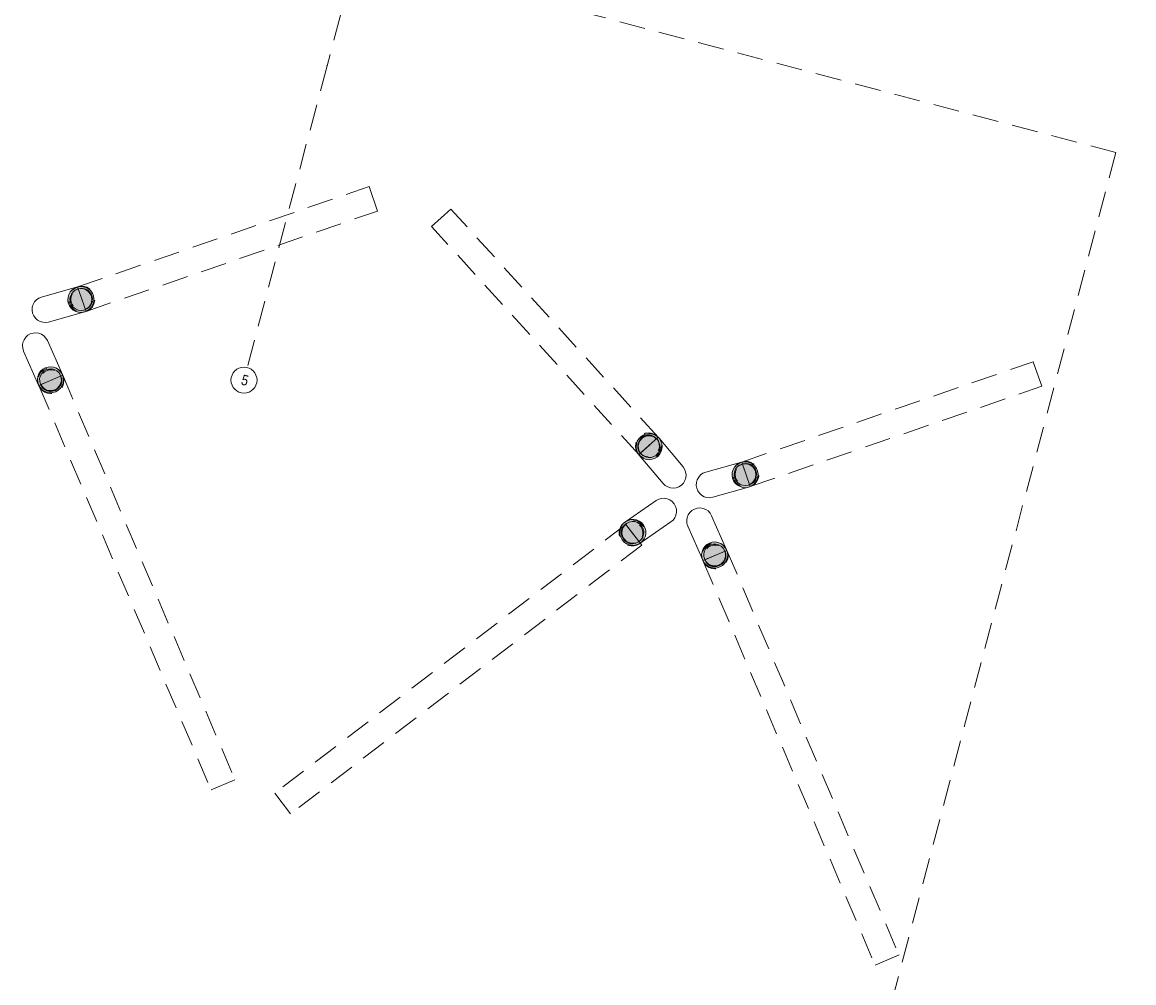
# Model space of a CAD drawing. Header units: millimetres. Extents: x -176817 to 18864955, y -12996033 to 201123.
# Tile 32 of 256: x 74800 to 85480, y -84 to 9150. Entities that reach past the tile are written whole.
import ezdxf
from ezdxf.enums import TextEntityAlignment as Align

# ---------------------------------------------------------------- set-up
doc = ezdxf.new("R2010")
doc.units = ezdxf.units.MM
doc.header["$MEASUREMENT"] = 0
doc.linetypes.add('Przerywana', pattern=[240, 120, -120])
doc.linetypes.add('Przerywana długa', pattern=[390, 250, -140])
for name, color, linetype in [('213-A Wymiarowanie wewnętrzne', 7, 'Continuous'), ('410-K Osie', 7, 'Continuous'), ('822-IST-Brama zachodnia belki', 7, 'Continuous'), ('822-IST-Brama zachodnia słupy', 7, 'Continuous')]:
    doc.layers.add(name, color=color, linetype=linetype)
doc.styles.add('STYL_AUTOMATYCZNY_4', font='arial.ttf')
doc.styles.add('STYL_AUTOMATYCZNY_8', font='ARIALN.TTF')
doc.dimstyles.new('STYL_AUTOMATYCZNY__3', dxfattribs={"dimtxt": 64.999998, "dimasz": 47.5, "dimexe": 0.18, "dimexo": 0.0625, "dimgap": 0, "dimtad": 1, "dimdec": 1, "dimlfac": 0.1, "dimzin": 0, "dimdsep": 46, "dimtxsty": 'STYL_AUTOMATYCZNY_4', "dimblk": 'ARROWHEAD_11', "dimblk1": 'ARROWHEAD_11', "dimblk2": 'ARROWHEAD_11', "dimcen": 0.09, "dimclrd": 30, "dimclre": 30, "dimclrt": 30, "dimazin": 0, "dimtfac": 1, "dimtdec": 4, "dimtmove": 0, "dimatfit": 3, "dimfxl": 0, "dimtolj": 1, "dimtzin": 0, "dimarcsym": 0})

# ---------------------------------------------------------------- blocks, each defined once
blk = doc.blocks.new('Słup_53_2', base_point=(74928, 6041))
at = {"layer": '822-IST-Brama zachodnia słupy', "linetype": 'Continuous', "lineweight": 0, "true_color": 0x666666}
h = blk.add_hatch(color=251, dxfattribs=at)
h.paths.add_polyline_path([(75186, 5764), (75172, 5788), (75153, 5808), (75130, 5824), (75104, 5834), (75076, 5838), (75048, 5836), (75021, 5828), (74997, 5814), (74977, 5795), (74961, 5771), (74951, 5745), (74947, 5718), (74949, 5690), (74957, 5663), (74971, 5639), (74990, 5618), (75014, 5603), (75040, 5592), (75067, 5588), (75095, 5590), (75122, 5599), (75146, 5613), (75167, 5632), (75182, 5655), (75192, 5681), (75197, 5709), (75194, 5737)])
h.paths.add_polyline_path([(75168, 5756), (75175, 5729), (75176, 5702), (75169, 5675), (75156, 5651), (75137, 5631), (75114, 5617), (75088, 5609), (75060, 5609), (75034, 5615), (75010, 5629), (74990, 5648), (74976, 5671), (74968, 5697), (74967, 5725), (74974, 5751), (74987, 5775), (75006, 5795), (75029, 5809), (75056, 5817), (75083, 5818), (75110, 5811), (75134, 5798), (75154, 5779)], flags=0)
blk.add_hatch(color=251, dxfattribs=at).paths.add_polyline_path([(75168, 5756), (75154, 5779), (75134, 5798), (75110, 5811), (75083, 5818), (75056, 5817), (75029, 5809), (75006, 5795), (74987, 5775), (74974, 5751), (74967, 5725), (74968, 5697), (74976, 5671), (74990, 5648), (75010, 5629), (75034, 5615), (75060, 5609), (75088, 5609), (75114, 5617), (75137, 5631), (75156, 5651), (75169, 5675), (75176, 5702), (75175, 5729)])
at = {"layer": '822-IST-Brama zachodnia słupy', "color": 254, "linetype": 'Continuous', "lineweight": 0, "true_color": 0xcccccc, "flags": 128}
for points in [[(74813, 5990), (74805, 6017), (74803, 6045), (74807, 6073), (74817, 6099), (74833, 6122), (74853, 6141), (74877, 6155), (74904, 6163), (74932, 6166), (74960, 6161), (74986, 6151), (75009, 6136), (75028, 6115), (75042, 6091)], [(75186, 5764), (75042, 6091)], [(74957, 5663), (74813, 5990)]]:
    blk.add_lwpolyline(points, dxfattribs=at)
for points in [[(74947, 5718), (74949, 5690), (74957, 5663), (74971, 5639), (74990, 5618), (75014, 5603), (75040, 5592), (75067, 5588), (75095, 5590), (75122, 5599), (75146, 5613), (75167, 5632), (75182, 5655), (75192, 5681), (75197, 5709), (75194, 5737), (75186, 5764), (75172, 5788), (75153, 5808), (75130, 5824), (75104, 5834), (75076, 5838), (75048, 5836), (75021, 5828), (74997, 5814), (74977, 5795), (74961, 5771), (74951, 5745)], [(74968, 5697), (74976, 5671), (74990, 5648), (75010, 5629), (75034, 5615), (75060, 5609), (75088, 5609), (75114, 5617), (75137, 5631), (75156, 5651), (75169, 5675), (75176, 5702), (75175, 5729), (75168, 5756), (75154, 5779), (75134, 5798), (75110, 5811), (75083, 5818), (75056, 5817), (75029, 5809), (75006, 5795), (74987, 5775), (74974, 5751), (74967, 5725)]]:
    blk.add_lwpolyline(points, close=True, dxfattribs=at)
at = {"layer": '822-IST-Brama zachodnia słupy', "color": 254, "linetype": 'Przerywana', "lineweight": 0, "true_color": 0xcccccc, "flags": 128}
for points in [[(75190, 5755), (75198, 5728), (75200, 5700), (75196, 5673), (75186, 5647), (75170, 5623), (75150, 5604), (75126, 5590), (75099, 5582), (75071, 5580), (75043, 5584), (75017, 5594), (74994, 5610), (74975, 5630), (74961, 5655), (74953, 5681), (74950, 5709), (74954, 5737), (74965, 5763), (74980, 5786), (75001, 5805), (75025, 5819), (75052, 5828), (75080, 5830), (75107, 5826), (75133, 5816), (75157, 5800), (75176, 5779)], [(75157, 5771), (75170, 5749), (75171, 5747), (75179, 5721), (75180, 5693), (75173, 5667), (75160, 5643), (75141, 5623), (75118, 5609), (75091, 5601), (75064, 5600), (75037, 5607), (75013, 5620), (74993, 5639), (74979, 5663), (74978, 5667), (74972, 5689), (74971, 5716), (74977, 5743), (74991, 5767), (75010, 5787), (75033, 5801), (75059, 5809), (75087, 5809), (75113, 5803), (75137, 5790)]]:
    blk.add_lwpolyline(points, close=True, dxfattribs=at)
for points in [[(74961, 5655), (74957, 5663)], [(74978, 5667), (75170, 5749)], [(74979, 5665), (74992, 5642)], [(75159, 5645), (75159, 5646), (75172, 5669)], [(75170, 5749), (75178, 5724)], [(75172, 5669), (75173, 5674), (75179, 5696)], [(75178, 5724), (75178, 5713), (75179, 5696)], [(75190, 5755), (75186, 5764)], [(74992, 5642), (74998, 5636), (75012, 5623)], [(75012, 5623), (75030, 5613), (75036, 5609)], [(75036, 5609), (75059, 5604), (75063, 5603)], [(75063, 5603), (75088, 5603), (75090, 5603)], [(75090, 5603), (75115, 5611), (75117, 5611)], [(75117, 5611), (75139, 5625), (75140, 5625)], [(75140, 5625), (75159, 5645)]]:
    blk.add_lwpolyline(points, dxfattribs=at)
blk = doc.blocks.new('Słup_56_2', base_point=(75020, 6389))
at = {"layer": '822-IST-Brama zachodnia słupy', "linetype": 'Continuous', "lineweight": 0, "true_color": 0x666666}
h = blk.add_hatch(color=251, dxfattribs=at)
h.paths.add_polyline_path([(75330, 6606), (75304, 6595), (75281, 6579), (75262, 6558), (75249, 6534), (75241, 6507), (75239, 6479), (75243, 6451), (75254, 6425), (75270, 6403), (75291, 6384), (75315, 6370), (75342, 6362), (75370, 6360), (75398, 6365), (75423, 6375), (75446, 6391), (75465, 6412), (75479, 6437), (75487, 6463), (75489, 6491), (75484, 6519), (75474, 6545), (75458, 6568), (75437, 6587), (75412, 6600), (75386, 6608), (75358, 6610)])
h.paths.add_polyline_path([(75335, 6586), (75363, 6590), (75390, 6587), (75415, 6577), (75437, 6560), (75454, 6539), (75465, 6514), (75469, 6486), (75466, 6459), (75455, 6434), (75439, 6412), (75417, 6395), (75392, 6384), (75365, 6380), (75338, 6383), (75312, 6394), (75290, 6410), (75273, 6432), (75263, 6457), (75259, 6484), (75262, 6511), (75272, 6537), (75289, 6559), (75310, 6576)], flags=0)
blk.add_hatch(color=251, dxfattribs=at).paths.add_polyline_path([(75335, 6586), (75310, 6576), (75289, 6559), (75272, 6537), (75262, 6511), (75259, 6484), (75263, 6457), (75273, 6432), (75290, 6410), (75312, 6394), (75338, 6383), (75365, 6380), (75392, 6384), (75417, 6395), (75439, 6412), (75455, 6434), (75466, 6459), (75469, 6486), (75465, 6514), (75454, 6539), (75437, 6560), (75415, 6577), (75390, 6587), (75363, 6590)])
at = {"layer": '822-IST-Brama zachodnia słupy', "color": 254, "linetype": 'Continuous', "lineweight": 0, "true_color": 0xcccccc, "flags": 128}
for points in [[(75330, 6606), (74986, 6509)], [(75053, 6268), (75026, 6264), (74998, 6266), (74971, 6273), (74946, 6287), (74926, 6306), (74910, 6329), (74899, 6355), (74895, 6382), (74896, 6410), (74904, 6437), (74918, 6462), (74937, 6482), (74960, 6498), (74986, 6509)], [(75398, 6365), (75053, 6268)]]:
    blk.add_lwpolyline(points, dxfattribs=at)
for points in [[(75239, 6479), (75243, 6451), (75254, 6425), (75270, 6403), (75291, 6384), (75315, 6370), (75342, 6362), (75370, 6360), (75398, 6365), (75423, 6375), (75446, 6391), (75465, 6412), (75479, 6437), (75487, 6463), (75489, 6491), (75484, 6519), (75474, 6545), (75458, 6568), (75437, 6587), (75412, 6600), (75386, 6608), (75358, 6610), (75330, 6606), (75304, 6595), (75281, 6579), (75262, 6558), (75249, 6534), (75241, 6507)], [(75259, 6484), (75263, 6457), (75273, 6432), (75290, 6410), (75312, 6394), (75338, 6383), (75365, 6380), (75392, 6384), (75417, 6395), (75439, 6412), (75455, 6434), (75466, 6459), (75469, 6486), (75465, 6514), (75454, 6539), (75437, 6560), (75415, 6577), (75390, 6587), (75363, 6590), (75335, 6586), (75310, 6576), (75289, 6559), (75272, 6537), (75262, 6511)]]:
    blk.add_lwpolyline(points, close=True, dxfattribs=at)
at = {"layer": '822-IST-Brama zachodnia słupy', "color": 254, "linetype": 'Przerywana', "lineweight": 0, "true_color": 0xcccccc, "flags": 128}
for points in [[(75339, 6608), (75367, 6613), (75394, 6611), (75421, 6603), (75446, 6589), (75467, 6570), (75483, 6547), (75493, 6522), (75498, 6494), (75496, 6466), (75488, 6439), (75474, 6415), (75455, 6394), (75432, 6378), (75406, 6367), (75379, 6363), (75351, 6365), (75324, 6373), (75300, 6386), (75279, 6405), (75263, 6428), (75252, 6454), (75248, 6482), (75249, 6509), (75257, 6536), (75271, 6561), (75290, 6581), (75313, 6598)], [(75319, 6578), (75339, 6586), (75344, 6589), (75371, 6593), (75399, 6589), (75424, 6579), (75446, 6563), (75463, 6541), (75474, 6516), (75478, 6489), (75474, 6462), (75464, 6436), (75448, 6414), (75426, 6397), (75407, 6389), (75401, 6387), (75374, 6383), (75347, 6386), (75321, 6396), (75299, 6413), (75282, 6434), (75271, 6459), (75268, 6486), (75271, 6514), (75281, 6539), (75297, 6561)]]:
    blk.add_lwpolyline(points, close=True, dxfattribs=at)
for points in [[(75339, 6608), (75330, 6606)], [(75339, 6586), (75407, 6389)], [(75343, 6588), (75369, 6592)], [(75396, 6589), (75374, 6591), (75369, 6592)], [(75422, 6579), (75410, 6583), (75396, 6589)], [(75422, 6579), (75437, 6567), (75444, 6562), (75456, 6546), (75461, 6541), (75469, 6521), (75471, 6515), (75474, 6493), (75475, 6488), (75472, 6465), (75472, 6461)], [(75423, 6397), (75435, 6406), (75445, 6414)], [(75445, 6414), (75462, 6436)], [(75462, 6436), (75462, 6436), (75472, 6461)], [(75406, 6367), (75398, 6365)], [(75406, 6389), (75423, 6397)]]:
    blk.add_lwpolyline(points, dxfattribs=at)
blk = doc.blocks.new('Słup_57_2', base_point=(81309, 4357))
at = {"layer": '822-IST-Brama zachodnia słupy', "linetype": 'Continuous', "lineweight": 0, "true_color": 0x666666}
h = blk.add_hatch(color=251, dxfattribs=at)
h.paths.add_polyline_path([(81568, 4080), (81554, 4104), (81534, 4124), (81511, 4140), (81485, 4150), (81457, 4154), (81430, 4152), (81403, 4144), (81379, 4130), (81358, 4111), (81342, 4088), (81332, 4061), (81328, 4034), (81330, 4006), (81339, 3979), (81353, 3955), (81372, 3934), (81395, 3919), (81421, 3908), (81449, 3904), (81477, 3907), (81504, 3915), (81528, 3929), (81548, 3948), (81564, 3971), (81574, 3997), (81578, 4025), (81576, 4053)])
h.paths.add_polyline_path([(81549, 4072), (81557, 4045), (81558, 4018), (81551, 3991), (81538, 3967), (81519, 3947), (81495, 3933), (81469, 3925), (81442, 3925), (81415, 3931), (81391, 3945), (81371, 3964), (81357, 3987), (81349, 4013), (81349, 4041), (81355, 4067), (81368, 4092), (81387, 4111), (81411, 4126), (81437, 4133), (81465, 4134), (81491, 4127), (81515, 4114), (81535, 4095)], flags=0)
blk.add_hatch(color=251, dxfattribs=at).paths.add_polyline_path([(81549, 4072), (81535, 4095), (81515, 4114), (81491, 4127), (81465, 4134), (81437, 4133), (81411, 4126), (81387, 4111), (81368, 4092), (81355, 4067), (81349, 4041), (81349, 4013), (81357, 3987), (81371, 3964), (81391, 3945), (81415, 3931), (81442, 3925), (81469, 3925), (81495, 3933), (81519, 3947), (81538, 3967), (81551, 3991), (81558, 4018), (81557, 4045)])
at = {"layer": '822-IST-Brama zachodnia słupy', "color": 254, "linetype": 'Continuous', "lineweight": 0, "true_color": 0xcccccc, "flags": 128}
for points in [[(81195, 4306), (81187, 4333), (81184, 4361), (81188, 4389), (81199, 4415), (81214, 4438), (81235, 4457), (81259, 4471), (81286, 4479), (81314, 4482), (81341, 4477), (81367, 4467), (81391, 4452), (81410, 4431), (81424, 4407)], [(81568, 4080), (81424, 4407)], [(81339, 3979), (81195, 4306)]]:
    blk.add_lwpolyline(points, dxfattribs=at)
for points in [[(81328, 4034), (81330, 4006), (81339, 3979), (81353, 3955), (81372, 3934), (81395, 3919), (81421, 3908), (81449, 3904), (81477, 3907), (81504, 3915), (81528, 3929), (81548, 3948), (81564, 3971), (81574, 3997), (81578, 4025), (81576, 4053), (81568, 4080), (81554, 4104), (81534, 4124), (81511, 4140), (81485, 4150), (81457, 4154), (81430, 4152), (81403, 4144), (81379, 4130), (81358, 4111), (81342, 4088), (81332, 4061)], [(81349, 4013), (81357, 3987), (81371, 3964), (81391, 3945), (81415, 3931), (81442, 3925), (81469, 3925), (81495, 3933), (81519, 3947), (81538, 3967), (81551, 3991), (81558, 4018), (81557, 4045), (81549, 4072), (81535, 4095), (81515, 4114), (81491, 4127), (81465, 4134), (81437, 4133), (81411, 4126), (81387, 4111), (81368, 4092), (81355, 4067), (81349, 4041)]]:
    blk.add_lwpolyline(points, close=True, dxfattribs=at)
at = {"layer": '822-IST-Brama zachodnia słupy', "color": 254, "linetype": 'Przerywana', "lineweight": 0, "true_color": 0xcccccc, "flags": 128}
for points in [[(81571, 4071), (81580, 4044), (81582, 4017), (81578, 3989), (81568, 3963), (81552, 3940), (81531, 3920), (81507, 3906), (81481, 3898), (81453, 3896), (81425, 3900), (81399, 3910), (81376, 3926), (81357, 3946), (81342, 3971), (81334, 3997), (81332, 4025), (81336, 4053), (81346, 4079), (81362, 4102), (81382, 4121), (81407, 4135), (81433, 4144), (81461, 4146), (81489, 4142), (81515, 4132), (81538, 4116), (81557, 4095)], [(81539, 4087), (81552, 4065), (81553, 4063), (81561, 4037), (81561, 4009), (81555, 3983), (81542, 3959), (81523, 3939), (81499, 3925), (81473, 3917), (81445, 3916), (81419, 3923), (81395, 3936), (81375, 3955), (81361, 3979), (81360, 3983), (81353, 4005), (81353, 4032), (81359, 4059), (81372, 4083), (81391, 4103), (81415, 4117), (81441, 4125), (81468, 4125), (81495, 4119), (81519, 4106)]]:
    blk.add_lwpolyline(points, close=True, dxfattribs=at)
for points in [[(81360, 3983), (81552, 4065)], [(81552, 4065), (81559, 4040)], [(81571, 4071), (81568, 4080)], [(81342, 3971), (81339, 3979)], [(81360, 3981), (81374, 3958)], [(81374, 3958), (81380, 3952), (81394, 3939)], [(81522, 3941), (81541, 3961)], [(81541, 3961), (81541, 3962), (81554, 3985)], [(81554, 3985), (81555, 3990), (81560, 4012)], [(81559, 4040), (81560, 4029), (81560, 4012)], [(81394, 3939), (81411, 3929), (81418, 3925)], [(81418, 3925), (81441, 3920), (81444, 3919)], [(81444, 3919), (81470, 3920), (81472, 3920)], [(81472, 3920), (81497, 3927), (81498, 3927)], [(81498, 3927), (81521, 3941), (81522, 3941)]]:
    blk.add_lwpolyline(points, dxfattribs=at)
blk = doc.blocks.new('Słup_58_2', base_point=(80961, 4448))
at = {"layer": '822-IST-Brama zachodnia słupy', "linetype": 'Continuous', "lineweight": 0, "true_color": 0x666666}
h = blk.add_hatch(color=251, dxfattribs=at)
h.paths.add_polyline_path([(80738, 4142), (80759, 4161), (80776, 4184), (80787, 4209), (80792, 4237), (80791, 4265), (80783, 4292), (80770, 4316), (80752, 4338), (80729, 4354), (80703, 4365), (80676, 4370), (80648, 4369), (80621, 4361), (80596, 4348), (80575, 4330), (80558, 4307), (80547, 4281), (80542, 4254), (80543, 4226), (80551, 4199), (80564, 4174), (80582, 4153), (80605, 4137), (80631, 4126), (80658, 4121), (80686, 4122), (80713, 4129)])
h.paths.add_polyline_path([(80727, 4159), (80702, 4146), (80675, 4141), (80648, 4142), (80622, 4150), (80599, 4165), (80581, 4186), (80568, 4210), (80562, 4237), (80564, 4264), (80572, 4290), (80587, 4313), (80607, 4332), (80632, 4344), (80659, 4350), (80686, 4349), (80712, 4340), (80735, 4325), (80754, 4305), (80766, 4281), (80772, 4254), (80770, 4226), (80762, 4200), (80747, 4177)], flags=0)
blk.add_hatch(color=251, dxfattribs=at).paths.add_polyline_path([(80727, 4159), (80747, 4177), (80762, 4200), (80770, 4226), (80772, 4254), (80766, 4281), (80754, 4305), (80735, 4325), (80712, 4340), (80686, 4349), (80659, 4350), (80632, 4344), (80607, 4332), (80587, 4313), (80572, 4290), (80564, 4264), (80562, 4237), (80568, 4210), (80581, 4186), (80599, 4165), (80622, 4150), (80648, 4142), (80675, 4141), (80702, 4146)])
at = {"layer": '822-IST-Brama zachodnia słupy', "color": 254, "linetype": 'Continuous', "lineweight": 0, "true_color": 0xcccccc, "flags": 128}
for points in [[(80596, 4348), (80890, 4551)], [(80890, 4551), (80915, 4565), (80942, 4572), (80970, 4573), (80997, 4568), (81023, 4557), (81046, 4541), (81064, 4520), (81077, 4495), (81085, 4468), (81086, 4440), (81081, 4412), (81070, 4387), (81053, 4364), (81032, 4346)], [(80738, 4142), (81032, 4346)]]:
    blk.add_lwpolyline(points, dxfattribs=at)
at = {"layer": '822-IST-Brama zachodnia słupy', "color": 254, "linetype": 'Przerywana', "lineweight": 0, "true_color": 0xcccccc, "flags": 128}
for points in [[(80730, 4137), (80706, 4124), (80679, 4117), (80651, 4115), (80623, 4120), (80598, 4131), (80575, 4148), (80557, 4169), (80543, 4194), (80536, 4221), (80535, 4249), (80540, 4276), (80551, 4302), (80567, 4325), (80588, 4343), (80613, 4356), (80640, 4364), (80668, 4365), (80696, 4360), (80721, 4349), (80744, 4332), (80762, 4311), (80776, 4287), (80783, 4260), (80784, 4232), (80779, 4204), (80768, 4178), (80752, 4156)], [(80725, 4159), (80719, 4154), (80695, 4141), (80668, 4135), (80640, 4137), (80614, 4145), (80591, 4160), (80573, 4180), (80560, 4205), (80555, 4232), (80556, 4259), (80565, 4285), (80566, 4287), (80579, 4308), (80600, 4327), (80624, 4339), (80651, 4345), (80678, 4343), (80705, 4335), (80728, 4320), (80746, 4300), (80758, 4275), (80764, 4249), (80763, 4221), (80754, 4195), (80739, 4172)]]:
    blk.add_lwpolyline(points, close=True, dxfattribs=at)
at = {"layer": '822-IST-Brama zachodnia słupy', "color": 254, "linetype": 'Continuous', "lineweight": 0, "true_color": 0xcccccc, "flags": 128}
for points in [[(80543, 4226), (80551, 4199), (80564, 4174), (80582, 4153), (80605, 4137), (80631, 4126), (80658, 4121), (80686, 4122), (80713, 4129), (80738, 4142), (80759, 4161), (80776, 4184), (80787, 4209), (80792, 4237), (80791, 4265), (80783, 4292), (80770, 4316), (80752, 4338), (80729, 4354), (80703, 4365), (80676, 4370), (80648, 4369), (80621, 4361), (80596, 4348), (80575, 4330), (80558, 4307), (80547, 4281), (80542, 4254)], [(80562, 4237), (80568, 4210), (80581, 4186), (80599, 4165), (80622, 4150), (80648, 4142), (80675, 4141), (80702, 4146), (80727, 4159), (80747, 4177), (80762, 4200), (80770, 4226), (80772, 4254), (80766, 4281), (80754, 4305), (80735, 4325), (80712, 4340), (80686, 4349), (80659, 4350), (80632, 4344), (80607, 4332), (80587, 4313), (80572, 4290), (80564, 4264)]]:
    blk.add_lwpolyline(points, close=True, dxfattribs=at)
at = {"layer": '822-IST-Brama zachodnia słupy', "color": 254, "linetype": 'Przerywana', "lineweight": 0, "true_color": 0xcccccc, "flags": 128}
for points in [[(80563, 4278), (80557, 4260)], [(80563, 4278), (80565, 4285)], [(80601, 4322), (80600, 4322), (80574, 4298), (80566, 4287), (80565, 4285)], [(80588, 4343), (80596, 4348)], [(80601, 4322), (80725, 4159)], [(80557, 4254), (80556, 4232), (80557, 4230), (80562, 4206), (80563, 4204), (80575, 4182), (80576, 4181), (80594, 4162), (80595, 4161), (80617, 4147), (80621, 4146), (80643, 4139), (80655, 4138), (80671, 4138), (80699, 4144), (80707, 4148), (80721, 4156)], [(80557, 4254), (80557, 4260)], [(80730, 4137), (80738, 4142)]]:
    blk.add_lwpolyline(points, dxfattribs=at)
blk = doc.blocks.new('Słup_59_2', base_point=(81053, 4797))
at = {"layer": '822-IST-Brama zachodnia słupy', "linetype": 'Continuous', "lineweight": 0, "true_color": 0x666666}
h = blk.add_hatch(color=251, dxfattribs=at)
h.paths.add_polyline_path([(80728, 4990), (80748, 4971), (80772, 4956), (80799, 4948), (80826, 4945), (80854, 4949), (80880, 4959), (80904, 4974), (80923, 4995), (80937, 5019), (80946, 5045), (80948, 5073), (80944, 5101), (80934, 5127), (80919, 5151), (80899, 5170), (80875, 5184), (80848, 5193), (80820, 5195), (80792, 5191), (80766, 5182), (80743, 5166), (80724, 5146), (80709, 5122), (80701, 5095), (80698, 5067), (80702, 5039), (80712, 5013)])
h.paths.add_polyline_path([(80743, 5003), (80728, 5026), (80720, 5052), (80719, 5079), (80725, 5106), (80737, 5131), (80756, 5151), (80779, 5166), (80805, 5174), (80832, 5175), (80859, 5169), (80883, 5156), (80904, 5138), (80918, 5115), (80927, 5089), (80928, 5061), (80922, 5034), (80909, 5010), (80891, 4990), (80868, 4975), (80842, 4967), (80814, 4966), (80787, 4972), (80763, 4984)], flags=0)
blk.add_hatch(color=251, dxfattribs=at).paths.add_polyline_path([(80743, 5003), (80763, 4984), (80787, 4972), (80814, 4966), (80842, 4967), (80868, 4975), (80891, 4990), (80909, 5010), (80922, 5034), (80928, 5061), (80927, 5089), (80918, 5115), (80904, 5138), (80883, 5156), (80859, 5169), (80832, 5175), (80805, 5174), (80779, 5166), (80756, 5151), (80737, 5131), (80725, 5106), (80719, 5079), (80720, 5052), (80728, 5026)])
at = {"layer": '822-IST-Brama zachodnia słupy', "color": 254, "linetype": 'Przerywana', "lineweight": 0, "true_color": 0xcccccc, "flags": 128}
for points in [[(80722, 4997), (80706, 5020), (80696, 5047), (80692, 5074), (80695, 5102), (80703, 5129), (80718, 5153), (80737, 5173), (80760, 5189), (80786, 5199), (80814, 5202), (80842, 5200), (80869, 5191), (80893, 5177), (80913, 5158), (80929, 5134), (80938, 5108), (80942, 5080), (80940, 5053), (80931, 5026), (80917, 5002), (80898, 4982), (80874, 4966), (80848, 4956), (80820, 4952), (80793, 4955), (80766, 4963), (80742, 4978)], [(80898, 5145), (80912, 5122), (80921, 5096), (80922, 5068), (80916, 5041), (80903, 5017), (80885, 4997), (80862, 4982), (80836, 4974), (80808, 4973), (80781, 4979), (80757, 4991), (80740, 5007), (80737, 5010), (80722, 5033), (80714, 5059), (80713, 5087), (80719, 5113), (80731, 5138), (80750, 5158), (80773, 5173), (80799, 5181), (80826, 5182), (80853, 5176), (80877, 5163), (80895, 5148)]]:
    blk.add_lwpolyline(points, close=True, dxfattribs=at)
at = {"layer": '822-IST-Brama zachodnia słupy', "color": 254, "linetype": 'Continuous', "lineweight": 0, "true_color": 0xcccccc, "flags": 128}
for points in [[(80702, 5039), (80712, 5013), (80728, 4990), (80748, 4971), (80772, 4956), (80799, 4948), (80826, 4945), (80854, 4949), (80880, 4959), (80904, 4974), (80923, 4995), (80937, 5019), (80946, 5045), (80948, 5073), (80944, 5101), (80934, 5127), (80919, 5151), (80899, 5170), (80875, 5184), (80848, 5193), (80820, 5195), (80792, 5191), (80766, 5182), (80743, 5166), (80724, 5146), (80709, 5122), (80701, 5095), (80698, 5067)], [(80720, 5052), (80728, 5026), (80743, 5003), (80763, 4984), (80787, 4972), (80814, 4966), (80842, 4967), (80868, 4975), (80891, 4990), (80909, 5010), (80922, 5034), (80928, 5061), (80927, 5089), (80918, 5115), (80904, 5138), (80883, 5156), (80859, 5169), (80832, 5175), (80805, 5174), (80779, 5166), (80756, 5151), (80737, 5131), (80725, 5106), (80719, 5079)]]:
    blk.add_lwpolyline(points, close=True, dxfattribs=at)
at = {"layer": '822-IST-Brama zachodnia słupy', "color": 254, "linetype": 'Przerywana', "lineweight": 0, "true_color": 0xcccccc, "flags": 128}
for points in [[(80714, 5085), (80719, 5105), (80720, 5111), (80731, 5131), (80733, 5136), (80749, 5153), (80751, 5156), (80772, 5169), (80775, 5171), (80799, 5178), (80801, 5179), (80828, 5180)], [(80740, 5007), (80895, 5148)], [(80828, 5180), (80830, 5180), (80855, 5174)], [(80855, 5174), (80868, 5167), (80879, 5161)], [(80894, 5147), (80879, 5161)], [(80913, 5158), (80919, 5151)], [(80714, 5085), (80715, 5074), (80715, 5057)], [(80715, 5057), (80722, 5037), (80724, 5031)], [(80724, 5031), (80738, 5009)], [(80722, 4997), (80728, 4990)]]:
    blk.add_lwpolyline(points, dxfattribs=at)
at = {"layer": '822-IST-Brama zachodnia słupy', "color": 254, "linetype": 'Continuous', "lineweight": 0, "true_color": 0xcccccc, "flags": 128}
for points in [[(80919, 5151), (81149, 4877)], [(80728, 4990), (80957, 4716)], [(81149, 4877), (81164, 4854), (81174, 4827), (81178, 4800), (81176, 4772), (81167, 4745), (81153, 4721), (81134, 4701), (81110, 4685), (81084, 4675), (81056, 4672), (81028, 4674), (81002, 4683), (80978, 4697), (80957, 4716)]]:
    blk.add_lwpolyline(points, dxfattribs=at)
blk = doc.blocks.new('Słup_60_2', base_point=(81401, 4705))
at = {"layer": '822-IST-Brama zachodnia słupy', "linetype": 'Continuous', "lineweight": 0, "true_color": 0x666666}
h = blk.add_hatch(color=251, dxfattribs=at)
h.paths.add_polyline_path([(81712, 4922), (81686, 4911), (81663, 4895), (81644, 4874), (81630, 4850), (81622, 4823), (81620, 4795), (81625, 4767), (81635, 4742), (81651, 4719), (81672, 4700), (81697, 4686), (81723, 4678), (81751, 4676), (81779, 4681), (81805, 4691), (81828, 4708), (81847, 4728), (81861, 4753), (81868, 4780), (81870, 4807), (81866, 4835), (81855, 4861), (81839, 4884), (81818, 4903), (81794, 4916), (81767, 4924), (81739, 4926)])
h.paths.add_polyline_path([(81717, 4902), (81744, 4906), (81771, 4903), (81797, 4893), (81819, 4876), (81836, 4855), (81846, 4830), (81850, 4803), (81847, 4775), (81837, 4750), (81820, 4728), (81799, 4711), (81774, 4700), (81747, 4696), (81719, 4700), (81694, 4710), (81672, 4726), (81655, 4748), (81644, 4773), (81640, 4800), (81644, 4827), (81654, 4853), (81670, 4875), (81692, 4892)], flags=0)
blk.add_hatch(color=251, dxfattribs=at).paths.add_polyline_path([(81717, 4902), (81692, 4892), (81670, 4875), (81654, 4853), (81644, 4827), (81640, 4800), (81644, 4773), (81655, 4748), (81672, 4726), (81694, 4710), (81719, 4700), (81747, 4696), (81774, 4700), (81799, 4711), (81820, 4728), (81837, 4750), (81847, 4775), (81850, 4803), (81846, 4830), (81836, 4855), (81819, 4876), (81797, 4893), (81771, 4903), (81744, 4906)])
at = {"layer": '822-IST-Brama zachodnia słupy', "color": 254, "linetype": 'Continuous', "lineweight": 0, "true_color": 0xcccccc, "flags": 128}
for points in [[(81712, 4922), (81367, 4825)], [(81435, 4584), (81407, 4580), (81379, 4582), (81352, 4589), (81328, 4603), (81307, 4622), (81291, 4645), (81281, 4671), (81276, 4698), (81278, 4726), (81286, 4753), (81300, 4778), (81318, 4798), (81341, 4814), (81367, 4825)], [(81779, 4681), (81435, 4584)]]:
    blk.add_lwpolyline(points, dxfattribs=at)
for points in [[(81620, 4795), (81625, 4767), (81635, 4742), (81651, 4719), (81672, 4700), (81697, 4686), (81723, 4678), (81751, 4676), (81779, 4681), (81805, 4691), (81828, 4708), (81847, 4728), (81861, 4753), (81868, 4780), (81870, 4807), (81866, 4835), (81855, 4861), (81839, 4884), (81818, 4903), (81794, 4916), (81767, 4924), (81739, 4926), (81712, 4922), (81686, 4911), (81663, 4895), (81644, 4874), (81630, 4850), (81622, 4823)], [(81640, 4800), (81644, 4773), (81655, 4748), (81672, 4726), (81694, 4710), (81719, 4700), (81747, 4696), (81774, 4700), (81799, 4711), (81820, 4728), (81837, 4750), (81847, 4775), (81850, 4803), (81846, 4830), (81836, 4855), (81819, 4876), (81797, 4893), (81771, 4903), (81744, 4906), (81717, 4902), (81692, 4892), (81670, 4875), (81654, 4853), (81644, 4827)]]:
    blk.add_lwpolyline(points, close=True, dxfattribs=at)
at = {"layer": '822-IST-Brama zachodnia słupy', "color": 254, "linetype": 'Przerywana', "lineweight": 0, "true_color": 0xcccccc, "flags": 128}
for points in [[(81720, 4924), (81748, 4929), (81776, 4927), (81803, 4919), (81827, 4905), (81848, 4886), (81864, 4864), (81875, 4838), (81879, 4810), (81877, 4782), (81869, 4755), (81856, 4731), (81837, 4710), (81814, 4694), (81788, 4683), (81760, 4679), (81732, 4681), (81706, 4689), (81681, 4702), (81660, 4721), (81644, 4744), (81634, 4770), (81629, 4798), (81631, 4826), (81639, 4852), (81653, 4877), (81672, 4898), (81694, 4914)], [(81701, 4894), (81720, 4902), (81726, 4905), (81753, 4909), (81780, 4906), (81806, 4895), (81828, 4879), (81845, 4857), (81855, 4832), (81859, 4805), (81856, 4778), (81846, 4752), (81829, 4730), (81808, 4713), (81788, 4705), (81783, 4703), (81755, 4699), (81728, 4702), (81703, 4712), (81681, 4729), (81664, 4750), (81653, 4775), (81649, 4803), (81652, 4830), (81663, 4855), (81679, 4877)]]:
    blk.add_lwpolyline(points, close=True, dxfattribs=at)
for points in [[(81720, 4924), (81712, 4922)], [(81720, 4902), (81788, 4705)], [(81724, 4904), (81750, 4908)], [(81778, 4905), (81755, 4907), (81750, 4908)], [(81803, 4895), (81792, 4899), (81778, 4905)], [(81803, 4895), (81818, 4883), (81825, 4878), (81838, 4862), (81842, 4857), (81850, 4837), (81853, 4831), (81856, 4809), (81857, 4804), (81854, 4781), (81854, 4777)], [(81788, 4706), (81805, 4713)], [(81805, 4713), (81817, 4722), (81827, 4730)], [(81827, 4730), (81843, 4752)], [(81843, 4752), (81844, 4752), (81854, 4777)], [(81788, 4683), (81779, 4681)]]:
    blk.add_lwpolyline(points, dxfattribs=at)
blk = doc.blocks.new('Belka_44_2', base_point=(75074, 5708))
at = {"layer": '822-IST-Brama zachodnia belki', "color": 254, "linetype": 'Przerywana długa', "lineweight": 0, "true_color": 0xcccccc}
for p, q in [((74959, 5659), (75189, 5757)), ((75189, 5757), (76844, 1868)), ((74959, 5659), (76614, 1770)), ((76614, 1770), (76844, 1868))]:
    blk.add_line(p, q, dxfattribs=at)
blk = doc.blocks.new('Belka_45_2', base_point=(75373, 6488))
at = {"layer": '822-IST-Brama zachodnia belki', "color": 254, "linetype": 'Przerywana długa', "lineweight": 0, "true_color": 0xcccccc}
for p, q in [((75332, 6606), (78133, 7571)), ((78215, 7335), (78133, 7571)), ((75413, 6370), (78215, 7335)), ((75413, 6370), (75332, 6606))]:
    blk.add_line(p, q, dxfattribs=at)
blk = doc.blocks.new('Belka_47_2', base_point=(80676, 4223))
at = {"layer": '822-IST-Brama zachodnia belki', "color": 254, "linetype": 'Przerywana długa', "lineweight": 0, "true_color": 0xcccccc}
for p, q in [((80600, 4322), (77226, 1739)), ((80600, 4322), (80752, 4124)), ((80752, 4124), (77378, 1540)), ((77226, 1739), (77378, 1540))]:
    blk.add_line(p, q, dxfattribs=at)
blk = doc.blocks.new('Belka_48_2', base_point=(81456, 4024))
at = {"layer": '822-IST-Brama zachodnia belki', "color": 254, "linetype": 'Przerywana długa', "lineweight": 0, "true_color": 0xcccccc}
for p, q in [((81341, 3975), (81571, 4073)), ((81571, 4073), (83225, 184)), ((81341, 3975), (82995, 86)), ((82995, 86), (83225, 184))]:
    blk.add_line(p, q, dxfattribs=at)
blk = doc.blocks.new('Belka_49_2', base_point=(81754, 4804))
at = {"layer": '822-IST-Brama zachodnia belki', "color": 254, "linetype": 'Przerywana długa', "lineweight": 0, "true_color": 0xcccccc}
for p, q in [((81713, 4922), (84515, 5887)), ((84596, 5651), (84515, 5887)), ((81795, 4686), (84596, 5651)), ((81795, 4686), (81713, 4922))]:
    blk.add_line(p, q, dxfattribs=at)
blk = doc.blocks.new('Belka_50_2', base_point=(80817, 5077))
at = {"layer": '822-IST-Brama zachodnia belki', "color": 254, "linetype": 'Przerywana długa', "lineweight": 0, "true_color": 0xcccccc}
for p, q in [((78918, 7354), (78733, 7186)), ((80910, 5161), (78918, 7354)), ((80725, 4993), (78733, 7186)), ((80910, 5161), (80725, 4993))]:
    blk.add_line(p, q, dxfattribs=at)
blk = doc.blocks.new('Belka_236_2', base_point=(81157, -7835))
at = {"layer": '822-IST-Brama zachodnia belki', "color": 254, "linetype": 'Przerywana długa', "lineweight": 0, "true_color": 0xcccccc}
for q in [(72944, 11159), (81157, -7837)]:
    blk.add_line((85308, 7897), q, dxfattribs=at)
blk = doc.blocks.new('*D3222')
at = {"layer": '213-A Wymiarowanie wewnętrzne', "linetype": 'Continuous', "lineweight": 200}
for points in [[(112946, 21161), (112947, 21157), (112950, 21153), (112954, 21150), (112959, 21149), (112964, 21150), (112968, 21153), (112971, 21157), (112971, 21161), (112971, 21166), (112968, 21170), (112964, 21173), (112959, 21174), (112954, 21173), (112950, 21170), (112947, 21166)], [(108979, 6126), (108980, 6121), (108983, 6117), (108987, 6115), (108992, 6114), (108996, 6115), (109000, 6117), (109003, 6121), (109004, 6126), (109003, 6131), (109000, 6135), (108996, 6138), (108992, 6139), (108987, 6138), (108983, 6135), (108980, 6131)]]:
    blk.add_hatch(color=30, dxfattribs=at).paths.add_polyline_path(points)
at = {"layer": '213-A Wymiarowanie wewnętrzne', "color": 30, "linetype": 'Continuous', "lineweight": 0}
for p, q in [((112956, 21149), (108995, 6138)), ((112914, 21173), (112947, 21165)), ((112971, 21158), (113004, 21149))]:
    blk.add_line(p, q, dxfattribs=at)
blk.add_circle((112959, 21161), 12.5, dxfattribs=at)
at = {"layer": '213-A Wymiarowanie wewnętrzne', "color": 30, "lineweight": 200, "insert": (110934, 13539), "char_height": 65, "attachment_point": 7, "rotation": 75.218, "style": 'STYL_AUTOMATYCZNY_4'}
blk.add_mtext('\\A1;{\\pql;\\fArial|b0|i0|c238|p0;\\W1.000000;1\xa0555}', dxfattribs=at)
blk = doc.blocks.new('ARROWHEAD_11')
at = {"color": 0, "linetype": 'Continuous', "lineweight": 0}
blk.add_line((0, 0), (-1, 0), dxfattribs=at)
at = {"color": 0, "linetype": 'Continuous', "lineweight": 0, "const_width": 0.25, "flags": 128}
blk.add_lwpolyline([(-0.125, 0, 1), (0.125, 0, 1)], format="xyb", close=True, dxfattribs=at)
blk = doc.blocks.new('*D3223')
at = {"layer": '213-A Wymiarowanie wewnętrzne', "linetype": 'Continuous', "lineweight": 200}
for points in [[(108979, 6126), (108980, 6121), (108983, 6117), (108987, 6115), (108992, 6114), (108996, 6115), (109000, 6117), (109003, 6121), (109004, 6126), (109003, 6131), (109000, 6135), (108996, 6138), (108992, 6139), (108987, 6138), (108983, 6135), (108980, 6131)], [(108826, 5546), (108827, 5541), (108830, 5537), (108834, 5534), (108838, 5533), (108843, 5534), (108847, 5537), (108850, 5541), (108851, 5546), (108850, 5551), (108847, 5555), (108843, 5557), (108838, 5558), (108834, 5557), (108830, 5555), (108827, 5551)]]:
    blk.add_hatch(color=30, dxfattribs=at).paths.add_polyline_path(points)
at = {"layer": '213-A Wymiarowanie wewnętrzne', "color": 30, "linetype": 'Continuous', "lineweight": 0}
for p, q in [((108988, 6114), (108842, 5558)), ((108946, 6138), (108979, 6129)), ((109004, 6123), (109037, 6114)), ((108793, 5558), (108826, 5549)), ((108835, 5534), (108832, 5522)), ((108851, 5543), (108884, 5534))]:
    blk.add_line(p, q, dxfattribs=at)
for centre in [(108992, 6126), (108838, 5546)]:
    blk.add_circle(centre, 12.5, dxfattribs=at)
at = {"layer": '213-A Wymiarowanie wewnętrzne', "color": 30, "lineweight": 200, "insert": (108890, 5791), "char_height": 65, "attachment_point": 7, "rotation": 75.218, "style": 'STYL_AUTOMATYCZNY_4'}
blk.add_mtext('\\A1;{\\pql;\\fArial|b0|i0|c238|p0;\\W1.000000;60}', dxfattribs=at)
blk = doc.blocks.new('*D3229')
at = {"layer": '213-A Wymiarowanie wewnętrzne', "linetype": 'Continuous', "lineweight": 200}
for points in [[(143869, 13002), (143870, 12997), (143873, 12993), (143877, 12990), (143882, 12989), (143886, 12990), (143890, 12993), (143893, 12997), (143894, 13002), (143893, 13007), (143890, 13011), (143886, 13013), (143882, 13014), (143877, 13013), (143873, 13011), (143870, 13007)], [(139902, -2034), (139903, -2038), (139905, -2042), (139909, -2045), (139914, -2046), (139919, -2045), (139923, -2042), (139926, -2038), (139927, -2034), (139926, -2029), (139923, -2025), (139919, -2022), (139914, -2021), (139909, -2022), (139905, -2025), (139903, -2029)]]:
    blk.add_hatch(color=30, dxfattribs=at).paths.add_polyline_path(points)
at = {"layer": '213-A Wymiarowanie wewnętrzne', "color": 30, "linetype": 'Continuous', "lineweight": 0}
for p, q in [((143878, 12990), (139917, -2022)), ((143836, 13014), (143870, 13005)), ((143894, 12999), (143927, 12990))]:
    blk.add_line(p, q, dxfattribs=at)
blk.add_circle((143882, 13002), 12.5, dxfattribs=at)
at = {"layer": '213-A Wymiarowanie wewnętrzne', "color": 30, "lineweight": 200, "insert": (141857, 5380), "char_height": 65, "attachment_point": 7, "rotation": 75.218, "style": 'STYL_AUTOMATYCZNY_4'}
blk.add_mtext('\\A1;{\\pql;\\fArial|b0|i0|c238|p0;\\W1.000000;1\xa0555}', dxfattribs=at)
blk = doc.blocks.new('*D3230')
at = {"layer": '213-A Wymiarowanie wewnętrzne', "linetype": 'Continuous', "lineweight": 200}
for points in [[(139902, -2034), (139903, -2038), (139905, -2042), (139909, -2045), (139914, -2046), (139919, -2045), (139923, -2042), (139926, -2038), (139927, -2034), (139926, -2029), (139923, -2025), (139919, -2022), (139914, -2021), (139909, -2022), (139905, -2025), (139903, -2029)], [(139749, -2614), (139750, -2619), (139752, -2623), (139756, -2625), (139761, -2626), (139766, -2625), (139770, -2623), (139773, -2619), (139774, -2614), (139773, -2609), (139770, -2605), (139766, -2602), (139761, -2601), (139756, -2602), (139752, -2605), (139750, -2609)]]:
    blk.add_hatch(color=30, dxfattribs=at).paths.add_polyline_path(points)
at = {"layer": '213-A Wymiarowanie wewnętrzne', "color": 30, "linetype": 'Continuous', "lineweight": 0}
for p, q in [((139869, -2022), (139902, -2030)), ((139911, -2046), (139764, -2602)), ((139926, -2037), (139959, -2046)), ((139716, -2602), (139749, -2611)), ((139758, -2626), (139755, -2638)), ((139773, -2617), (139806, -2626))]:
    blk.add_line(p, q, dxfattribs=at)
for centre in [(139914, -2034), (139761, -2614)]:
    blk.add_circle(centre, 12.5, dxfattribs=at)
at = {"layer": '213-A Wymiarowanie wewnętrzne', "color": 30, "lineweight": 200, "insert": (139812, -2368), "char_height": 65, "attachment_point": 7, "rotation": 75.218, "style": 'STYL_AUTOMATYCZNY_4'}
blk.add_mtext('\\A1;{\\pql;\\fArial|b0|i0|c238|p0;\\W1.000000;60}', dxfattribs=at)
blk = doc.blocks.new('*D3236')
at = {"layer": '213-A Wymiarowanie wewnętrzne', "linetype": 'Continuous', "lineweight": 200}
for points in [[(157879, 9305), (157880, 9300), (157883, 9296), (157887, 9293), (157892, 9292), (157897, 9293), (157901, 9296), (157903, 9300), (157904, 9305), (157903, 9310), (157901, 9314), (157897, 9316), (157892, 9317), (157887, 9316), (157883, 9314), (157880, 9310)], [(153912, -5731), (153913, -5735), (153916, -5739), (153920, -5742), (153924, -5743), (153929, -5742), (153933, -5739), (153936, -5735), (153937, -5731), (153936, -5726), (153933, -5722), (153929, -5719), (153924, -5718), (153920, -5719), (153916, -5722), (153913, -5726)]]:
    blk.add_hatch(color=30, dxfattribs=at).paths.add_polyline_path(points)
at = {"layer": '213-A Wymiarowanie wewnętrzne', "color": 30, "linetype": 'Continuous', "lineweight": 0}
for p, q in [((157889, 9293), (153928, -5718)), ((157847, 9317), (157880, 9308)), ((157904, 9302), (157937, 9293))]:
    blk.add_line(p, q, dxfattribs=at)
blk.add_circle((157892, 9305), 12.5, dxfattribs=at)
at = {"layer": '213-A Wymiarowanie wewnętrzne', "color": 30, "lineweight": 200, "insert": (155867, 1683), "char_height": 65, "attachment_point": 7, "rotation": 75.218, "style": 'STYL_AUTOMATYCZNY_4'}
blk.add_mtext('\\A1;{\\pql;\\fArial|b0|i0|c238|p0;\\W1.000000;1\xa0555}', dxfattribs=at)
blk = doc.blocks.new('*D3237')
at = {"layer": '213-A Wymiarowanie wewnętrzne', "linetype": 'Continuous', "lineweight": 200}
for points in [[(153912, -5731), (153913, -5735), (153916, -5739), (153920, -5742), (153924, -5743), (153929, -5742), (153933, -5739), (153936, -5735), (153937, -5731), (153936, -5726), (153933, -5722), (153929, -5719), (153924, -5718), (153920, -5719), (153916, -5722), (153913, -5726)], [(153759, -6311), (153760, -6316), (153763, -6320), (153767, -6322), (153771, -6323), (153776, -6322), (153780, -6320), (153783, -6316), (153784, -6311), (153783, -6306), (153780, -6302), (153776, -6299), (153771, -6298), (153767, -6299), (153763, -6302), (153760, -6306)]]:
    blk.add_hatch(color=30, dxfattribs=at).paths.add_polyline_path(points)
at = {"layer": '213-A Wymiarowanie wewnętrzne', "color": 30, "linetype": 'Continuous', "lineweight": 0}
for p, q in [((153921, -5743), (153775, -6299)), ((153879, -5719), (153912, -5727)), ((153937, -5734), (153970, -5743)), ((153726, -6299), (153759, -6308)), ((153768, -6323), (153765, -6335)), ((153783, -6314), (153817, -6323))]:
    blk.add_line(p, q, dxfattribs=at)
for centre in [(153924, -5731), (153771, -6311)]:
    blk.add_circle(centre, 12.5, dxfattribs=at)
at = {"layer": '213-A Wymiarowanie wewnętrzne', "color": 30, "lineweight": 200, "insert": (153823, -6065), "char_height": 65, "attachment_point": 7, "rotation": 75.218, "style": 'STYL_AUTOMATYCZNY_4'}
blk.add_mtext('\\A1;{\\pql;\\fArial|b0|i0|c238|p0;\\W1.000000;60}', dxfattribs=at)
blk = doc.blocks.new('Standardowy znacznik osi[628]_2', base_point=(99519, 91309))
at = {"layer": '410-K Osie', "color": 5, "linetype": 'Przerywana długa', "lineweight": 0}
for p, q in [((98753, 88408), (77729, 8732)), ((77729, 8732), (76963, 5831))]:
    blk.add_line(p, q, dxfattribs=at)
at = {"layer": '410-K Osie', "color": 5, "linetype": 'Continuous', "lineweight": 0}
blk.add_circle((76931, 5710), 125, dxfattribs=at)
at = {"layer": '410-K Osie', "color": 5, "linetype": 'Przerywana długa', "lineweight": 0}
blk.add_point((77729, 8732), dxfattribs=at)
blk.add_point((77729, 8732), dxfattribs=at)
at = {"layer": '410-K Osie', "color": 7, "lineweight": 0, "style": 'STYL_AUTOMATYCZNY_8'}
for tag, p in [('AC_MarkerText_1_0', (99572, 91477)), ('AC_MarkerText_1_1', (76952, 5757))]:
    blk.add_attdef(tag, text='', height=100, rotation=345.218, dxfattribs=at).set_placement(p, align=Align.TOP_CENTER)

msp = doc.modelspace()

# ---------------------------------------------------------------- block references
at = {"layer": '410-K Osie', "color": 5, "linetype": 'Continuous', "lineweight": 0}
ref = msp.add_blockref('Standardowy znacznik osi[628]_2', (99518.69, 91308.87), dxfattribs=at)
ref.add_attrib('AC_MarkerText_1_1', '5', dxfattribs={"color": 7, "lineweight": 0, "height": 100, "rotation": 345.218034, "style": 'STYL_AUTOMATYCZNY_8'}).set_placement((76952.32, 5757.26), align=Align.TOP_CENTER)
at = {"layer": '822-IST-Brama zachodnia belki', "color": 254, "lineweight": 0, "true_color": 0xcccccc}
for name, p in [('Belka_236_2', (81157.09, -7834.6)), ('Belka_45_2', (75372.65, 6487.7)), ('Belka_50_2', (80817.3, 5077.37)), ('Belka_49_2', (81754.22, 4803.77)), ('Belka_44_2', (75074.03, 5707.81)), ('Belka_47_2', (80676.46, 4222.98)), ('Belka_48_2', (81455.6, 4023.87))]:
    msp.add_blockref(name, p, dxfattribs=at)
at = {"layer": '822-IST-Brama zachodnia słupy', "color": 254, "lineweight": 0, "true_color": 0xcccccc}
for name, p in [('Słup_56_2', (75019.6, 6388.6)), ('Słup_53_2', (74927.75, 6040.52)), ('Słup_59_2', (81053.08, 4796.52)), ('Słup_60_2', (81401.16, 4704.67)), ('Słup_58_2', (80961.22, 4448.44)), ('Słup_57_2', (81309.31, 4356.59))]:
    msp.add_blockref(name, p, dxfattribs=at)

# ---------------------------------------------------------------- dimensions: what is measured, and where the dimension line sits
at = {"layer": '213-A Wymiarowanie wewnętrzne', "color": 30, "linetype": 'Continuous', "lineweight": 200}
for base, p1, p2, picture, middle in [((108991.52, 6126.07), (67956.39, 33036.47), (63892.27, 18026.62), '*D3222', (110931.25, 13655.32)), ((139914.15, -2033.63), (67956.39, 33036.47), (63892.27, 18026.62), '*D3229', (141853.87, 5495.62)), ((153924.43, -5730.59), (67956.39, 33036.47), (63892.27, 18026.62), '*D3236', (155864.15, 1798.67)), ((108838.44, 5545.93), (63892.27, 18026.62), (63739.18, 17446.48), '*D3223', (108870.96, 5847.5)), ((139761.06, -2613.77), (63892.27, 18026.62), (63739.18, 17446.48), '*D3230', (139793.58, -2312.2)), ((153771.34, -6310.73), (63892.27, 18026.62), (63739.18, 17446.48), '*D3237', (153803.86, -6009.15))]:
    dim = msp.add_linear_dim(base=base, p1=p1, p2=p2, angle=255.218034, dimstyle='STYL_AUTOMATYCZNY__3', dxfattribs=at)
    dim.commit()
    dim.dimension.update_dxf_attribs({"geometry": picture, "text_midpoint": middle, "dimtype": 160, "text_rotation": 75.218034})

doc.saveas('drawing.dxf')
